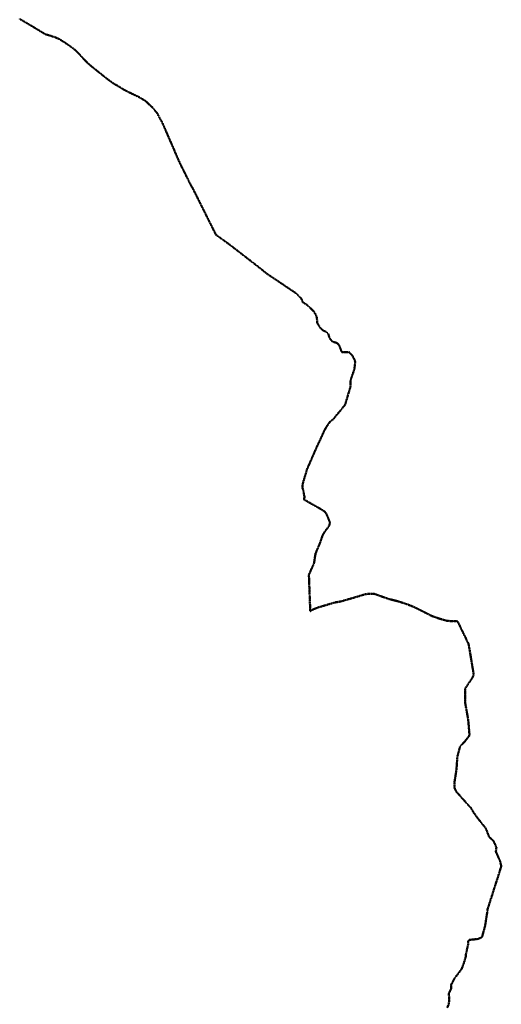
# Model space of a CAD drawing. Extents: x 6414462 to 20492237, y 5756825 to 17376351.
# Tile 126 of 127: x 6502346 to 6506112, y 5804500 to 5812206. Entities that reach past the tile are written whole.
import ezdxf

# ---------------------------------------------------------------- set-up
doc = ezdxf.new("R2010")
doc.units = 0
for name, pattern in [('2324-2024 mdcp$0$DWUKROPK4-3', [3.48, 2, -0.46, 0.05, -0.46, 0.05, -0.46]), ('2324-2024 mdcp$0$KROPK3-2', [2.49, 1.5, -0.47, 0.05, -0.47]), ('Lipnica teren 1$0$HIDDEN2', [0.1875, 0.125, -0.0625])]:
    doc.linetypes.add(name, pattern=pattern)
doc.layers.add('2324-2024 mdcp$0$GESJEW', color=7, linetype='Continuous', lineweight=35)
doc.layers.add('2324-2024 mdcp$0$GESJPO', color=7, linetype='Continuous', lineweight=50)
doc.layers.add('Lipnica teren 1$0$demontaże', color=10, linetype='Continuous')

# ---------------------------------------------------------------- blocks, each defined once
blk = doc.blocks.new('2324-2024 mdcp')
at = {"layer": '2324-2024 mdcp$0$GESJEW', "color": 7, "linetype": '2324-2024 mdcp$0$KROPK3-2', "lineweight": 35}
blk.add_lwpolyline([(6502345.8, 5812212.3), (6502383.9, 5812189.8), (6502455.4, 5812147.6), (6502547.7, 5812091.6), (6502589.7, 5812079.7), (6502599.6, 5812075.6), (6502617.5, 5812071.2), (6502652.9, 5812055.5), (6502692.2, 5812031.6), (6502720.2, 5812012.5), (6502760.5, 5811984.3), (6502788.2, 5811960.8), (6502816.3, 5811932.2), (6502847.2, 5811897.8), (6502851.3, 5811894.9), (6502877.2, 5811867.3), (6502899.4, 5811847.3), (6502943.7, 5811811.8), (6503022.7, 5811748.5), (6503032.3, 5811741), (6503064.9, 5811717.3), (6503090.6, 5811699.8), (6503102.2, 5811694.9), (6503143.1, 5811669.2), (6503161.3, 5811658), (6503208.7, 5811634.1), (6503211.4, 5811632.7), (6503213.9, 5811631.5), (6503280.6, 5811599.8), (6503290.4, 5811593.9), (6503330.2, 5811569.8), (6503356.7, 5811545.1), (6503379.9, 5811523.3), (6503419.3, 5811476.8), (6503422.4, 5811470.7), (6503425.4, 5811465.1), (6503461, 5811399.9), (6503508.2, 5811292.1), (6503547.3, 5811201.3), (6503569.8, 5811149.1), (6503575.8, 5811134.9), (6503585.5, 5811111.8), (6503585.6, 5811111.6), (6503595.6, 5811089.9), (6503596.6, 5811087.7), (6503639.2, 5811001.7), (6503665, 5810950.1), (6503678.6, 5810922.9), (6503693.3, 5810893.5), (6503696, 5810892.5), (6503879.7, 5810524.5), (6503907.8, 5810503.4), (6503984.3, 5810448.2), (6504211.4, 5810272.5), (6504280.9, 5810216.9), (6504502.3, 5810068.2), (6504544.5, 5810027.6), (6504546, 5810025.5), (6504550, 5810018.9), (6504561.1, 5809992.7), (6504595.7, 5809972.6), (6504646.4, 5809921.8), (6504663.3, 5809894.4), (6504669.1, 5809875), (6504673.4, 5809830.6), (6504698.1, 5809792.1), (6504713.9, 5809777), (6504741.5, 5809763), (6504758.4, 5809748.3), (6504768.1, 5809717.2), (6504784.2, 5809693.1), (6504803.3, 5809681.8), (6504827.1, 5809676.3), (6504843.9, 5809657.6), (6504865.4, 5809603), (6504909, 5809603.3), (6504920.3, 5809605.5), (6504922.1, 5809602.7), (6504948.4, 5809575.7), (6504963.6, 5809545.6), (6504967.8, 5809537.4), (6504968.6, 5809516.3), (6504962.9, 5809470.1), (6504954.6, 5809446), (6504953, 5809441.2), (6504944, 5809415), (6504940.6, 5809404.9), (6504938.1, 5809397.8), (6504937, 5809394.5), (6504934.3, 5809386.8), (6504933, 5809369.1), (6504933.8, 5809341.1), (6504934, 5809337.4), (6504925.1, 5809307.9), (6504919.9, 5809290.8), (6504895.5, 5809209.5), (6504890.2, 5809191.8), (6504825.2, 5809112.6), (6504798.8, 5809080.5), (6504771.9, 5809058.6), (6504746.9, 5809023.5), (6504727.5, 5808989.4), (6504699.9, 5808928.1), (6504685, 5808895.8), (6504671.7, 5808868.7), (6504638.4, 5808792.2), (6504636.4, 5808787.5), (6504591.8, 5808684.5), (6504573.9, 5808623.1), (6504565.2, 5808595.4), (6504558.7, 5808569.9), (6504556.9, 5808543.6), (6504563.1, 5808519.6), (6504572, 5808477.6), (6504571.6, 5808460), (6504570.2, 5808449.7), (6504667.7, 5808394.5), (6504725.2, 5808361.4), (6504734.8, 5808352.9), (6504744, 5808337.6), (6504751.2, 5808323.2), (6504772.5, 5808269.9), (6504770.6, 5808264.6), (6504767.5, 5808250.7), (6504762.9, 5808240.5), (6504727.4, 5808193.5), (6504713, 5808166.5), (6504696.6, 5808115.9), (6504682.5, 5808083), (6504659.2, 5808028), (6504647.6, 5807952.4), (6504607.3, 5807861.1), (6504607.6, 5807854.6), (6504609.1, 5807814.3), (6504613.4, 5807698.7), (6504617.8, 5807583.3), (6504617.8, 5807581.7), (6504617.8, 5807580.1), (6504617.8, 5807576.4), (6504634.3, 5807587.5), (6504682.1, 5807606.8), (6504712.8, 5807615.9), (6504813.2, 5807645.5), (6504854.9, 5807652.3), (6504945.1, 5807678.2), (6504949.2, 5807679.4), (6505049.6, 5807709.5), (6505055.1, 5807710.8), (6505095.8, 5807713.7), (6505119.8, 5807712.1), (6505174.6, 5807692.2), (6505233.2, 5807671.9), (6505302.9, 5807654.5), (6505346.5, 5807640.7), (6505353.7, 5807638.3), (6505404.3, 5807619.8), (6505427.3, 5807610), (6505448.7, 5807599.6), (6505570.1, 5807538.6), (6505626, 5807518.7), (6505644, 5807513.6), (6505684.6, 5807502.1), (6505706, 5807499.7), (6505737.2, 5807498.7), (6505754.4, 5807498.2), (6505769.8, 5807497.7), (6505854, 5807324.8), (6505859.4, 5807302.1), (6505865, 5807268.8), (6505867.9, 5807251.5), (6505869.5, 5807241.9), (6505870.8, 5807234.1), (6505874, 5807215), (6505878.9, 5807185.5), (6505881.7, 5807168.9), (6505884.6, 5807151.9), (6505885.4, 5807146.8), (6505892.9, 5807102.1), (6505896.4, 5807081.1), (6505888.3, 5807059.1), (6505883.3, 5807051.6), (6505870.6, 5807032.5), (6505842.6, 5806990.4), (6505829.1, 5806970.1), (6505828.9, 5806944.3), (6505828.6, 5806914), (6505828.5, 5806898.3), (6505828.4, 5806890), (6505828.2, 5806866.7), (6505831.7, 5806847), (6505834.3, 5806832.7), (6505837.4, 5806815.9), (6505841.8, 5806791.3), (6505845.3, 5806772), (6505850.7, 5806742), (6505853.2, 5806728.5), (6505859.1, 5806658), (6505862.8, 5806613.7), (6505861.1, 5806600.9), (6505853.4, 5806591), (6505830.8, 5806561.8), (6505815.9, 5806545.2), (6505788.4, 5806514.7), (6505783.2, 5806494.4), (6505776.2, 5806466.7), (6505768.5, 5806436.9), (6505764.6, 5806382.6), (6505761.2, 5806335.8), (6505756.9, 5806306.7), (6505744.8, 5806230.9), (6505745.3, 5806218.7), (6505746.4, 5806192.3), (6505749, 5806186.8), (6505754.5, 5806175.3), (6505759.9, 5806164), (6505766.6, 5806156.4), (6505780.6, 5806140.8), (6505798.2, 5806121.1), (6505810.7, 5806107), (6505833.4, 5806081.6), (6505836.5, 5806077.7), (6505862.2, 5806050.6), (6505870.7, 5806042.4), (6505885.6, 5806017.2), (6505899.2, 5805995.7), (6505911.3, 5805978.4), (6505922.2, 5805963.5), (6505942.2, 5805937.7), (6505947.4, 5805931), (6505955.6, 5805920.9), (6505975.9, 5805895.6), (6505991, 5805875.3), (6506015.7, 5805814.2), (6506020.5, 5805806.4), (6506034.6, 5805793.5), (6506051.9, 5805776.9), (6506064, 5805749.7), (6506073.4, 5805728.4), (6506073.1, 5805721.8), (6506069.4, 5805694.5), (6506092.5, 5805643.3), (6506101.9, 5805623.1), (6506106.1, 5805605.4), (6506112, 5805580.4), (6506106.5, 5805562.9), (6506083.7, 5805490.5), (6506005.1, 5805244.7), (6506000.3, 5805211), (6505987.5, 5805127.9), (6505985, 5805112.2), (6505967.4, 5805047.9), (6505962.4, 5805026.4), (6505930.8, 5805010.8), (6505861.4, 5805004), (6505854.1, 5804994.2), (6505853.1, 5804970.7), (6505844, 5804930.7), (6505834.9, 5804891), (6505835.3, 5804874.6), (6505818, 5804816.8), (6505815.8, 5804812.6), (6505801.9, 5804776), (6505744.5, 5804699.4), (6505721.1, 5804653.9), (6505720.5, 5804622.7), (6505702.4, 5804584.6), (6505703.9, 5804535.2), (6505703.3, 5804524.3), (6505702.9, 5804505.8), (6505688.8, 5804469.9)], dxfattribs=at)
at = {"layer": '2324-2024 mdcp$0$GESJPO', "color": 7, "linetype": '2324-2024 mdcp$0$DWUKROPK4-3', "lineweight": 50}
blk.add_lwpolyline([(6502345.8, 5812212.3), (6502383.9, 5812189.8), (6502455.4, 5812147.6), (6502547.7, 5812091.6), (6502589.7, 5812079.7), (6502599.6, 5812075.6), (6502617.5, 5812071.2), (6502652.9, 5812055.5), (6502692.2, 5812031.6), (6502720.2, 5812012.5), (6502760.5, 5811984.3), (6502788.2, 5811960.8), (6502816.3, 5811932.2), (6502847.2, 5811897.8), (6502851.3, 5811894.9), (6502877.2, 5811867.3), (6502899.4, 5811847.3), (6502943.7, 5811811.8), (6503022.7, 5811748.5), (6503032.3, 5811741), (6503064.9, 5811717.3), (6503090.6, 5811699.8), (6503102.2, 5811694.9), (6503143.1, 5811669.2), (6503161.3, 5811658), (6503208.7, 5811634.1), (6503211.4, 5811632.7), (6503213.9, 5811631.5), (6503280.6, 5811599.8), (6503290.4, 5811593.9), (6503330.2, 5811569.8), (6503356.7, 5811545.1), (6503379.9, 5811523.3), (6503419.3, 5811476.8), (6503422.4, 5811470.7), (6503425.4, 5811465.1), (6503461, 5811399.9), (6503508.2, 5811292.1), (6503547.3, 5811201.3), (6503569.8, 5811149.1), (6503575.8, 5811134.9), (6503585.5, 5811111.8), (6503585.6, 5811111.6), (6503595.6, 5811089.9), (6503596.6, 5811087.7), (6503639.2, 5811001.7), (6503665, 5810950.1), (6503678.6, 5810922.9), (6503693.3, 5810893.5), (6503696, 5810892.5), (6503879.7, 5810524.5), (6503907.8, 5810503.4), (6503984.3, 5810448.2), (6504211.4, 5810272.5), (6504280.9, 5810216.9), (6504502.3, 5810068.2), (6504544.5, 5810027.6), (6504546, 5810025.5), (6504550, 5810018.9), (6504561.1, 5809992.7), (6504595.7, 5809972.6), (6504646.4, 5809921.8), (6504663.3, 5809894.4), (6504669.1, 5809875), (6504673.4, 5809830.6), (6504698.1, 5809792.1), (6504713.9, 5809777), (6504741.5, 5809763), (6504758.4, 5809748.3), (6504768.1, 5809717.2), (6504784.2, 5809693.1), (6504803.3, 5809681.8), (6504827.1, 5809676.3), (6504843.9, 5809657.6), (6504865.4, 5809603), (6504909, 5809603.3), (6504920.3, 5809605.5), (6504922.1, 5809602.7), (6504948.4, 5809575.7), (6504963.6, 5809545.6), (6504967.8, 5809537.4), (6504968.6, 5809516.3), (6504962.9, 5809470.1), (6504954.6, 5809446), (6504953, 5809441.2), (6504944, 5809415), (6504940.6, 5809404.9), (6504938.1, 5809397.8), (6504937, 5809394.5), (6504934.3, 5809386.8), (6504933, 5809369.1), (6504933.8, 5809341.1), (6504934, 5809337.4), (6504925.1, 5809307.9), (6504919.9, 5809290.8), (6504895.5, 5809209.5), (6504890.2, 5809191.8), (6504825.2, 5809112.6), (6504798.8, 5809080.5), (6504771.9, 5809058.6), (6504746.9, 5809023.5), (6504727.5, 5808989.4), (6504699.9, 5808928.1), (6504685, 5808895.8), (6504671.7, 5808868.7), (6504638.4, 5808792.2), (6504636.4, 5808787.5), (6504591.8, 5808684.5), (6504573.9, 5808623.1), (6504565.2, 5808595.4), (6504558.7, 5808569.9), (6504556.9, 5808543.6), (6504563.1, 5808519.6), (6504572, 5808477.6), (6504571.6, 5808460), (6504570.2, 5808449.7), (6504667.7, 5808394.5), (6504725.2, 5808361.4), (6504734.8, 5808352.9), (6504744, 5808337.6), (6504751.2, 5808323.2), (6504772.5, 5808269.9), (6504770.6, 5808264.6), (6504767.5, 5808250.7), (6504762.9, 5808240.5), (6504727.4, 5808193.5), (6504713, 5808166.5), (6504696.6, 5808115.9), (6504682.5, 5808083), (6504659.2, 5808028), (6504647.6, 5807952.4), (6504607.3, 5807861.1), (6504607.6, 5807854.6), (6504609.1, 5807814.3), (6504613.4, 5807698.7), (6504617.8, 5807583.3), (6504617.8, 5807581.7), (6504617.8, 5807580.1), (6504617.8, 5807576.4), (6504634.3, 5807587.5), (6504682.1, 5807606.8), (6504712.8, 5807615.9), (6504813.2, 5807645.5), (6504854.9, 5807652.3), (6504945.1, 5807678.2), (6504949.2, 5807679.4), (6505049.6, 5807709.5), (6505055.1, 5807710.8), (6505095.8, 5807713.7), (6505119.8, 5807712.1), (6505174.6, 5807692.2), (6505233.2, 5807671.9), (6505302.9, 5807654.5), (6505346.5, 5807640.7), (6505353.7, 5807638.3), (6505404.3, 5807619.8), (6505427.3, 5807610), (6505448.7, 5807599.6), (6505570.1, 5807538.6), (6505626, 5807518.7), (6505644, 5807513.6), (6505684.6, 5807502.1), (6505706, 5807499.7), (6505737.2, 5807498.7), (6505754.4, 5807498.2), (6505769.8, 5807497.7), (6505854, 5807324.8), (6505859.4, 5807302.1), (6505865, 5807268.8), (6505867.9, 5807251.5), (6505869.5, 5807241.9), (6505870.8, 5807234.1), (6505874, 5807215), (6505878.9, 5807185.5), (6505881.7, 5807168.9), (6505884.6, 5807151.9), (6505885.4, 5807146.8), (6505892.9, 5807102.1), (6505896.4, 5807081.1), (6505888.3, 5807059.1), (6505883.3, 5807051.6), (6505870.6, 5807032.5), (6505842.6, 5806990.4), (6505829.1, 5806970.1), (6505828.9, 5806944.3), (6505828.6, 5806914), (6505828.5, 5806898.3), (6505828.4, 5806890), (6505828.2, 5806866.7), (6505831.7, 5806847), (6505834.3, 5806832.7), (6505837.4, 5806815.9), (6505841.8, 5806791.3), (6505845.3, 5806772), (6505850.7, 5806742), (6505853.2, 5806728.5), (6505859.1, 5806658), (6505862.8, 5806613.7), (6505861.1, 5806600.9), (6505853.4, 5806591), (6505830.8, 5806561.8), (6505815.9, 5806545.2), (6505788.4, 5806514.7), (6505783.2, 5806494.4), (6505776.2, 5806466.7), (6505768.5, 5806436.9), (6505764.6, 5806382.6), (6505761.2, 5806335.8), (6505756.9, 5806306.7), (6505744.8, 5806230.9), (6505745.3, 5806218.7), (6505746.4, 5806192.3), (6505749, 5806186.8), (6505754.5, 5806175.3), (6505759.9, 5806164), (6505766.6, 5806156.4), (6505780.6, 5806140.8), (6505798.2, 5806121.1), (6505810.7, 5806107), (6505833.4, 5806081.6), (6505836.5, 5806077.7), (6505862.2, 5806050.6), (6505870.7, 5806042.4), (6505885.6, 5806017.2), (6505899.2, 5805995.7), (6505911.3, 5805978.4), (6505922.2, 5805963.5), (6505942.2, 5805937.7), (6505947.4, 5805931), (6505955.6, 5805920.9), (6505975.9, 5805895.6), (6505991, 5805875.3), (6506015.7, 5805814.2), (6506020.5, 5805806.4), (6506034.6, 5805793.5), (6506051.9, 5805776.9), (6506064, 5805749.7), (6506073.4, 5805728.4), (6506073.1, 5805721.8), (6506069.4, 5805694.5), (6506092.5, 5805643.3), (6506101.9, 5805623.1), (6506106.1, 5805605.4), (6506112, 5805580.4), (6506106.5, 5805562.9), (6506083.7, 5805490.5), (6506005.1, 5805244.7), (6506000.3, 5805211), (6505987.5, 5805127.9), (6505985, 5805112.2), (6505967.4, 5805047.9), (6505962.4, 5805026.4), (6505930.8, 5805010.8), (6505861.4, 5805004), (6505854.1, 5804994.2), (6505853.1, 5804970.7), (6505844, 5804930.7), (6505834.9, 5804891), (6505835.3, 5804874.6), (6505818, 5804816.8), (6505815.8, 5804812.6), (6505801.9, 5804776), (6505744.5, 5804699.4), (6505721.1, 5804653.9), (6505720.5, 5804622.7), (6505702.4, 5804584.6), (6505703.9, 5804535.2), (6505703.3, 5804524.3), (6505702.9, 5804505.8), (6505688.8, 5804469.9)], dxfattribs=at)
blk = doc.blocks.new('Lipnica teren 1')
at = {"layer": 'Lipnica teren 1$0$demontaże', "linetype": 'Lipnica teren 1$0$HIDDEN2'}
blk.add_blockref('2324-2024 mdcp', (0, 0), dxfattribs=at)

msp = doc.modelspace()

# ---------------------------------------------------------------- block references
msp.add_blockref('Lipnica teren 1', (0, 0))

doc.saveas('drawing.dxf')
